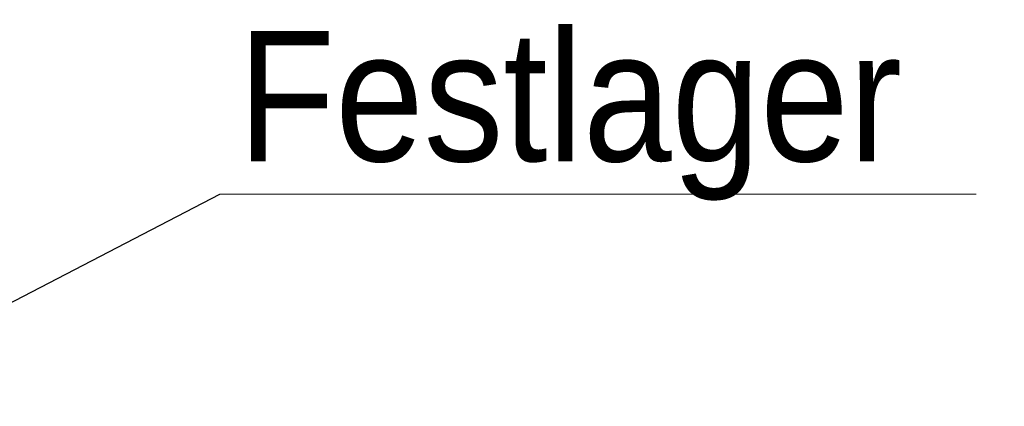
# Model space of a CAD drawing. Header units: millimetres. Extents: x 0 to 594, y 0 to 420.
# Tile 40 of 73: x 368 to 394, y 74 to 85. Entities that reach past the tile are written whole.
import ezdxf

# ---------------------------------------------------------------- set-up
doc = ezdxf.new("R2010")
doc.units = ezdxf.units.MM
doc.linetypes.add('SLD-Durchgehend', pattern=[0])
doc.styles.add('SLDTEXTSTYLE0', font='GOTHIC.TTF', dxfattribs={"width": 0.913})
doc.styles.get("Standard").update_dxf_attribs({"font": 'GOTHIC.TTF'})
doc.dimstyles.new('SLDDIMSTYLE3', dxfattribs={"dimtxt": 0.18, "dimasz": 0.62, "dimexe": 0, "dimexo": 0.0625, "dimgap": 0, "dimtad": 0, "dimtih": 1, "dimtoh": 1, "dimdec": 0, "dimrnd": 1e-09, "dimzin": 0, "dimdsep": 46, "dimtxsty": 'STANDARD', "dimblk1": 'DOT', "dimblk2": 'DOT', "dimsah": 1, "dimcen": 0.09, "dimadec": 0, "dimazin": 0, "dimtfac": 0.62, "dimtdec": 0, "dimtofl": 0, "dimtmove": 0, "dimatfit": 3, "dimldrblk": 'DOT', "dimfxl": 1, "dimfrac": 2, "dimtolj": 1, "dimtzin": 0, "dimarcsym": 0})

# ---------------------------------------------------------------- blocks, each defined once
blk = doc.blocks.new('SW_NOTE_0_19')
at = {"color": 0, "linetype": 'SLD-Durchgehend', "lineweight": 0}
blk.add_line((20.29, 0), (0, 0), dxfattribs=at)
at = {"color": 0, "linetype": 'Continuous', "lineweight": 0, "insert": (0.487, 4.386), "char_height": 3.5, "attachment_point": 1, "style": 'SLDTEXTSTYLE0'}
blk.add_mtext('Festlager', dxfattribs=at)
blk = doc.blocks.new('_Dot')
at = {"color": 0, "linetype": 'ByBlock', "lineweight": -2}
blk.add_line((-0.5, 0), (-1, 0), dxfattribs=at)
at = {"color": 0, "linetype": 'ByBlock', "const_width": 0.5}
blk.add_lwpolyline([(-0.25, 0, 1), (0.25, 0, 1)], format="xyb", close=True, dxfattribs=at)

msp = doc.modelspace()

# ---------------------------------------------------------------- block references
at = {"color": 150, "linetype": 'Continuous', "lineweight": 0}
msp.add_blockref('SW_NOTE_0_19', (373.253666, 80.029535), dxfattribs=at)

# ---------------------------------------------------------------- leaders
msp.add_leader([(362.871398, 74.648071), (373.253666, 80.029535)], dimstyle='SLDDIMSTYLE3', dxfattribs=at)

doc.saveas('drawing.dxf')
